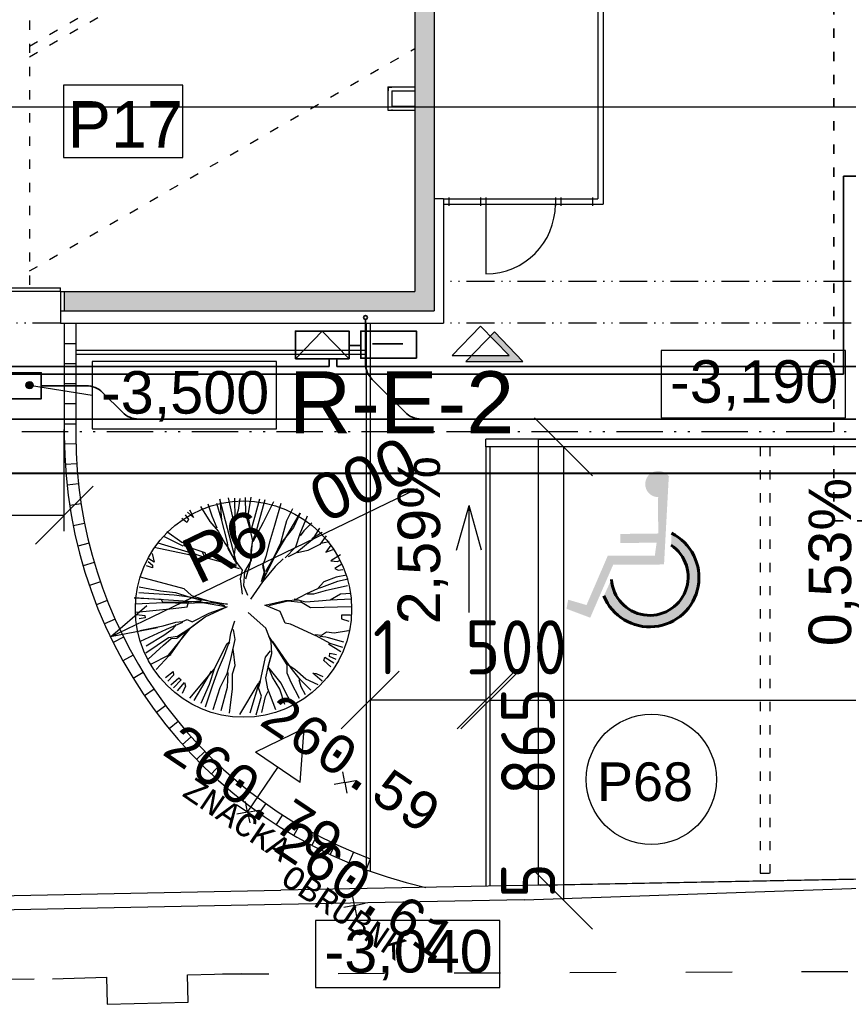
# Model space of a CAD drawing. Extents: x 4743276 to 9726129, y -4307434 to -1665362.
# Tile 65 of 121: x 4829956 to 4840687, y -1842904 to -1830162. Entities that reach past the tile are written whole.
import ezdxf
from ezdxf.enums import TextEntityAlignment as Align

# ---------------------------------------------------------------- set-up
doc = ezdxf.new("R2010")
doc.units = 0
doc.header["$MEASUREMENT"] = 0
doc.linetypes.add('ACAD_ISO03W100', pattern=[30, 12, -18])
doc.linetypes.add('ACAD_ISO12W100', pattern=[22, 12, -3, 0.5, -3, 0.5, -3])
doc.layers.get('0').update_dxf_attribs({"linetype": 'CONTINUOUS'})
doc.layers.get('Defpoints').update_dxf_attribs({"color": 61, "linetype": 'CONTINUOUS'})
for name, color, linetype in [('-_48_-', 76, 'CONTINUOUS'), ('body', 7, 'CONTINUOUS'), ('DVERE', 47, 'CONTINUOUS'), ('HATCH', 7, 'CONTINUOUS'), ('KÓTY', 4, 'CONTINUOUS'), ('MÚRY', 1, 'CONTINUOUS'), ('OKNÁ', 146, 'CONTINUOUS'), ('POZEMOK', 8, 'CONTINUOUS'), ('siete', 6, 'CONTINUOUS'), ('TENKÁ', 7, 'CONTINUOUS'), ('Výšky', 64, 'CONTINUOUS'), ('ZARIADENIE1', 145, 'CONTINUOUS'), ('ZARIADOVACIE', 144, 'CONTINUOUS'), ('ŠRAFY', 82, 'CONTINUOUS'), ('šrafy-múry', 8, 'CONTINUOUS')]:
    doc.layers.add(name, color=color, linetype=linetype)
doc.layers.get('ŠRAFY').off()
doc.styles.add('ARIAL', font='arial.ttf')
doc.styles.add('MONOTXT', font='MONOTXT', dxfattribs={"height": 0.2})
doc.styles.add('styl1', font='arial.ttf')
doc.styles.add('Style-Arial', font='arial.ttf')
doc.styles.add('STYLE1', font='isocp.shx')
doc.dimstyles.new('STANDARD 200', dxfattribs={"dimtxt": 600, "dimasz": 700, "dimexe": 10, "dimexo": 200, "dimgap": 100, "dimtad": 1, "dimdsep": 46, "dimlunit": 6, "dimtxsty": 'Style-Arial', "dimblk": 'ARCHTICK', "dimblk1": 'OBLIQUE', "dimblk2": 'ARCHTICK', "dimcen": 2.5, "dimse1": 1, "dimse2": 1, "dimadec": 0, "dimazin": 0, "dimtfac": 1, "dimtmove": 1, "dimatfit": 3, "dimldrblk": 'OBLIQUE', "dimfxl": 1, "dimtolj": 1, "dimtzin": 0, "dimarcsym": 0})
doc.dimstyles.new('STANDARD 250', dxfattribs={"dimtxt": 700, "dimasz": 750, "dimexe": 10, "dimexo": 200, "dimgap": 100, "dimtad": 1, "dimdsep": 46, "dimlunit": 6, "dimtxsty": 'STYLE1', "dimblk1": 'OBLIQUE', "dimblk2": 'OBLIQUE', "dimsah": 1, "dimcen": 2.5, "dimse1": 1, "dimse2": 1, "dimadec": 0, "dimazin": 0, "dimtfac": 1, "dimtmove": 1, "dimatfit": 3, "dimldrblk": 'OBLIQUE', "dimfxl": 1, "dimtolj": 1, "dimtzin": 0, "dimarcsym": 0})
doc.dimstyles.new('STANDARD s200', dxfattribs={"dimtxt": 600, "dimasz": 600, "dimexe": 10, "dimexo": 200, "dimgap": 100, "dimtad": 1, "dimdsep": 46, "dimlunit": 6, "dimtxsty": 'Style-Arial', "dimblk": 'OPEN30', "dimcen": 2.5, "dimse1": 1, "dimse2": 1, "dimadec": 0, "dimazin": 0, "dimtfac": 1, "dimtmove": 1, "dimatfit": 3, "dimldrblk": 'OBLIQUE', "dimfxl": 1, "dimtolj": 1, "dimtzin": 0, "dimarcsym": 0})

# ---------------------------------------------------------------- blocks, each defined once
blk = doc.blocks.new('St6d')
at = {"linetype": 'Continuous'}
for p, q in [((-131, 1275), (-123, 1149)), ((-65, 1277), (-55, 1029)), ((24, 1273), (35, 803)), ((120, 1266), (118, 1161)), ((-580, 1150), (-510, 1038)), ((-501, 1117), (-516, 1146)), ((-469, 1164), (-422, 1083)), ((-400, 1125), (-408, 1176)), ((-345, 1221), (-319, 1099)), ((-298, 1239), (-272, 1116)), ((-219, 1230), (-163, 974)), ((-123, 1149), (-55, 1029)), ((118, 1161), (160, 1163)), ((160, 1163), (187, 1245)), ((290, 1236), (300, 1241)), ((300, 1241), (328, 1076)), ((431, 1190), (380, 1010)), ((492, 1178), (444, 1030)), ((542, 1154), (454, 1011)), ((-690, 1039), (-611, 981)), ((-611, 981), (-641, 1064)), ((-510, 1038), (-501, 1117)), ((-422, 1083), (-400, 1125)), ((-319, 1099), (-266, 959)), ((-272, 1116), (-202, 929)), ((-55, 1029), (-42, 894)), ((328, 1076), (316, 990)), ((444, 1030), (359, 870)), ((557, 1026), (574, 1103)), ((597, 1022), (557, 1026)), ((631, 1101), (597, 1022)), ((605, 970), (670, 1072)), ((717, 1040), (641, 958)), ((-837, 940), (-762, 817)), ((-798, 984), (-699, 911)), ((-729, 1019), (-711, 923)), ((-699, 911), (-629, 774)), ((-266, 959), (-184, 883)), ((-202, 929), (-190, 893)), ((-163, 974), (-125, 839)), ((316, 990), (354, 929)), ((354, 929), (347, 858)), ((371, 981), (364, 910)), ((380, 1010), (371, 981)), ((641, 958), (605, 970)), ((880, 938), (788, 829)), ((792, 868), (826, 947)), ((-949, 820), (-857, 725)), ((-888, 907), (-752, 822)), ((-752, 822), (-606, 644)), ((-184, 883), (-127, 758)), ((-125, 839), (-125, 790)), ((-42, 894), (-31, 751)), ((35, 803), (-35, 687)), ((357, 863), (221, 571)), ((788, 829), (792, 868)), ((922, 891), (859, 748)), ((985, 806), (865, 689)), ((-387, 286), (-1059, 684)), ((-1059, 684), (-896, 607)), ((-1025, 763), (-823, 681)), ((-857, 725), (-798, 682)), ((-629, 774), (-603, 651)), ((-127, 758), (-52, 611)), ((-125, 790), (-125, 766)), ((-31, 751), (-67, 616)), ((-26, 692), (-42, 542)), ((859, 748), (745, 622)), ((865, 689), (752, 595)), ((948, 695), (867, 672)), ((1039, 747), (948, 695)), ((-1112, 595), (-971, 525)), ((-896, 607), (-700, 454)), ((-823, 681), (-667, 631)), ((-667, 631), (-543, 509)), ((-606, 644), (-556, 546)), ((-51, 513), (-60, 663)), ((221, 571), (210, 510)), ((752, 595), (657, 528)), ((745, 622), (694, 540)), ((895, 581), (790, 534)), ((1081, 676), (895, 581)), ((1131, 578), (994, 508)), ((-1173, 460), (-919, 386)), ((-971, 525), (-843, 492)), ((-843, 492), (-715, 458)), ((-715, 458), (-567, 386)), ((-533, 489), (-442, 394)), ((2, 274), (-51, 513)), ((-42, 542), (9, 321)), ((210, 510), (77, 454)), ((657, 528), (424, 366)), ((691, 533), (496, 409)), ((790, 534), (691, 533)), ((906, 463), (730, 324)), ((994, 508), (906, 463)), ((1149, 507), (975, 449)), ((-1192, 376), (-952, 257)), ((-919, 386), (-724, 331)), ((-567, 386), (-387, 286)), ((-550, 388), (-283, 252)), ((-442, 394), (-268, 248)), ((77, 454), (2, 274)), ((427, 349), (268, 286)), ((496, 409), (361, 321)), ((560, 355), (427, 349)), ((710, 314), (560, 355)), ((718, 312), (560, 355)), ((833, 364), (710, 314)), ((975, 449), (833, 364)), ((1214, 404), (971, 311)), ((-1216, 277), (-826, 167)), ((-952, 257), (-772, 158)), ((-724, 331), (-559, 285)), ((-559, 285), (-448, 249)), ((-364, 279), (-460, 261)), ((-448, 249), (-377, 266)), ((-377, 266), (-266, 231)), ((-283, 252), (-364, 279)), ((-268, 248), (-68, 109)), ((268, 286), (87, 83)), ((602, 284), (531, 340)), ((893, 222), (602, 284)), ((841, 288), (718, 312)), ((971, 311), (841, 288)), ((1053, 236), (960, 201)), ((1060, 283), (996, 312)), ((1270, 174), (1053, 236)), ((1242, 239), (1060, 283)), ((-1244, 115), (-1034, 80)), ((-1220, 213), (-1010, 154)), ((-1010, 154), (-860, 113)), ((-889, 98), (-740, 131)), ((-826, 167), (-732, 129)), ((-772, 158), (-730, 136)), ((-740, 131), (-631, 112)), ((-732, 129), (-597, 117)), ((-631, 112), (-516, 116)), ((-597, 117), (-486, 106)), ((-516, 116), (-385, 40)), ((1248, 107), (876, 219)), ((960, 201), (886, 224)), ((910, 200), (893, 222)), ((1266, -14), (910, 200)), ((-1241, 48), (-1052, 53)), ((-1052, 53), (-889, 98)), ((-1034, 80), (-887, 105)), ((-531, -84), (-402, 13)), ((-486, 106), (-299, 53)), ((-402, 13), (-303, -11)), ((-385, 40), (-225, 29)), ((-303, -11), (-124, 13)), ((-225, 29), (-112, 74)), ((-1239, -148), (-1028, -102)), ((-1232, -77), (-994, -73)), ((-1228, -13), (-1095, -32)), ((-470, -47), (-1221, -244)), ((-1095, -32), (-955, -78)), ((-1028, -102), (-937, -75)), ((-937, -75), (-728, -61)), ((-728, -61), (-524, -87)), ((-659, -149), (-531, -84)), ((-651, -151), (-470, -47)), ((-551, -421), (-467, -113)), ((-467, -113), (-473, -54)), ((-457, -133), (-421, -21)), ((325, -117), (184, -71)), ((398, -67), (285, -87)), ((642, -122), (398, -67)), ((539, -88), (512, -96)), ((701, -67), (539, -88)), ((797, -98), (701, -67)), ((969, -97), (797, -98)), ((1252, -132), (969, -97)), ((-1221, -244), (-978, -225)), ((-1005, -233), (-720, -162)), ((-852, -266), (-713, -188)), ((-720, -162), (-651, -151)), ((-713, -188), (-659, -149)), ((-7, -156), (-80, -1237)), ((-71, -454), (6, -193)), ((-59, -442), (-7, -156)), ((-27, -444), (18, -181)), ((138, -416), (18, -156)), ((96, -369), (23, -166)), ((426, -133), (325, -117)), ((448, -165), (426, -133)), ((455, -143), (436, -128)), ((737, -308), (448, -165)), ((579, -191), (455, -143)), ((744, -261), (579, -191)), ((793, -162), (642, -122)), ((950, -156), (780, -150)), ((956, -240), (793, -162)), ((1221, -228), (950, -156)), ((-1177, -283), (-1005, -233)), ((-1169, -384), (-1031, -339)), ((-1031, -339), (-889, -278)), ((-965, -360), (-852, -266)), ((866, -415), (737, -308)), ((915, -366), (737, -308)), ((934, -331), (744, -261)), ((1178, -410), (934, -331)), ((1207, -322), (956, -240)), ((-1138, -467), (-965, -360)), ((-687, -663), (-607, -419)), ((-607, -419), (-554, -404)), ((-539, -409), (-607, -444)), ((-589, -539), (-551, -421)), ((-110, -573), (-71, -454)), ((-92, -595), (-59, -442)), ((-21, -626), (-27, -444)), ((196, -566), (96, -369)), ((384, -741), (138, -416)), ((890, -415), (767, -342)), ((1079, -591), (866, -415)), ((1103, -541), (890, -415)), ((1137, -462), (915, -366)), ((-1098, -595), (-1010, -550)), ((-1010, -550), (-1073, -619)), ((-719, -963), (-589, -539)), ((-579, -584), (-582, -517)), ((-582, -517), (-582, -542)), ((-95, -602), (-56, -459)), ((-35, -621), (-49, -462)), ((169, -622), (196, -566)), ((257, -577), (177, -470)), ((-1041, -646), (-987, -606)), ((-953, -626), (-997, -685)), ((-987, -606), (-953, -626)), ((-796, -898), (-682, -673)), ((-726, -683), (-719, -661)), ((-719, -661), (-687, -663)), ((-667, -1005), (-579, -584)), ((-326, -1165), (-188, -662)), ((-188, -662), (-110, -573)), ((-145, -757), (-95, -602)), ((-118, -774), (-92, -595)), ((-31, -909), (-35, -621)), ((21, -624), (-31, -606)), ((-26, -894), (-21, -626)), ((42, -786), (21, -624)), ((192, -678), (169, -622)), ((199, -755), (192, -678)), ((279, -862), (201, -674)), ((317, -670), (257, -577)), ((581, -838), (277, -592)), ((579, -821), (299, -624)), ((362, -734), (317, -670)), ((895, -654), (939, -643)), ((991, -734), (895, -654)), ((939, -643), (1025, -680)), ((-848, -856), (-726, -683)), ((-161, -932), (-145, -757)), ((-144, -1183), (-118, -774)), ((82, -1216), (42, -786)), ((242, -900), (199, -755)), ((271, -786), (226, -747)), ((351, -894), (271, -786)), ((377, -837), (362, -734)), ((387, -808), (384, -741)), ((770, -785), (812, -782)), ((840, -873), (770, -785)), ((812, -782), (881, -846)), ((841, -718), (866, -693)), ((925, -811), (841, -718)), ((866, -693), (960, -781)), ((-68, -922), (-31, -909)), ((-11, -1226), (-26, -894)), ((294, -1170), (242, -900)), ((419, -1161), (279, -862)), ((473, -1097), (351, -894)), ((554, -1099), (377, -837)), ((464, -898), (387, -808)), ((627, -1074), (464, -898)), ((584, -831), (574, -811)), ((681, -1034), (581, -838)), ((747, -982), (584, -831)), ((-593, -1029), (-495, -1004)), ((-495, -1004), (-531, -1065)), ((-502, -1075), (-460, -1023)), ((-460, -1023), (-428, -1025)), ((-208, -1179), (-161, -932)), ((-80, -1237), (-68, -922)), ((-428, -1025), (-450, -1092)), ((109, -1208), (123, -1114)), ((123, -1114), (150, -1107)), ((150, -1107), (161, -1176))]:
    blk.add_line(p, q, dxfattribs=at)
blk = doc.blocks.new('_ArchTick')
at = {"color": 0, "linetype": 'ByBlock', "const_width": 0.15}
blk.add_lwpolyline([(-0.5, -0.5), (0.5, 0.5)], dxfattribs=at)
blk = doc.blocks.new('*D41310')
at = {"layer": 'Defpoints', "color": 0}
for p in [(4821644, -1831294), (4821644, -1833931), (4881994, -1833931)]:
    blk.add_point(p, dxfattribs=at)
at = {"layer": 'ZARIADOVACIE', "color": 0, "lineweight": -2}
blk.add_line((4881994, -1831294), (4821644, -1831294), dxfattribs=at)
at = {"layer": 'ZARIADOVACIE', "color": 0, "linetype": 'ByBlock', "lineweight": -2, "xscale": 700, "yscale": 700, "zscale": 700, "rotation": 180}
blk.add_blockref('_ArchTick', (4821644, -1831294), dxfattribs=at)
at = {"layer": 'ZARIADOVACIE', "color": 0, "linetype": 'ByBlock', "lineweight": -2, "xscale": 700, "yscale": 700, "zscale": 700}
blk.add_blockref('_ArchTick', (4881994, -1831294), dxfattribs=at)
at = {"layer": 'ZARIADOVACIE', "color": 0, "insert": (4845998, -1830787), "char_height": 600, "attachment_point": 5, "style": 'Style-Arial'}
blk.add_mtext('\\A1;60ﾠ350', dxfattribs=at)
blk = doc.blocks.new('_OBLIQUE')
at = {"color": 0, "linetype": 'ByBlock'}
blk.add_line((-0.5, -0.5), (0.5, 0.5), dxfattribs=at)
blk = doc.blocks.new('inv')
at = {"layer": 'TENKÁ', "linetype": 'Continuous', "lineweight": 60, "ltscale": 10}
for points in [[(-264025, -1186599), (-264022, -1187066), (-264513, -1187072), (-264512, -1187189), (-264043, -1187185), (-264066, -1187352), (-264676, -1187355), (-264951, -1187992), (-265188, -1187923), (-265210, -1188041), (-264903, -1188156), (-264606, -1187471), (-263947, -1187467), (-263886, -1186340), (-263878, -1186335, 1.715537), (-264016, -1186596)], [(-263850, -1187064), (-263856, -1187216, -1.608628), (-264628, -1187661), (-264727, -1187874, 1.453079)]]:
    blk.add_hatch(color=8, dxfattribs=at).paths.add_polyline_path(points)
at = {"layer": 'TENKÁ', "color": 8, "linetype": 'Continuous', "lineweight": 60, "ltscale": 10}
for centre, radius, start, end in [((-264134, -1187636), 639, 201.8128, 63.6707), ((-264132, -1187629), 497, 183.6812, 56.213)]:
    blk.add_arc(centre, radius, start, end, dxfattribs=at)
blk = doc.blocks.new('*D41333')
at = {"layer": 'Defpoints', "color": 0}
for p in [(4826534, -1834091), (4830534, -1834091), (4830534, -1836572)]:
    blk.add_point(p, dxfattribs=at)
at = {"layer": 'KÓTY', "color": 0, "lineweight": -2}
blk.add_line((4826534, -1836572), (4830534, -1836572), dxfattribs=at)
at = {"layer": 'KÓTY', "color": 0, "linetype": 'ByBlock', "lineweight": -2, "xscale": 750, "yscale": 750, "zscale": 750, "rotation": 180}
blk.add_blockref('_OBLIQUE', (4826534, -1836572), dxfattribs=at)
at = {"layer": 'KÓTY', "color": 0, "linetype": 'ByBlock', "lineweight": -2, "xscale": 750, "yscale": 750, "zscale": 750}
blk.add_blockref('_OBLIQUE', (4830534, -1836572), dxfattribs=at)
at = {"layer": 'KÓTY', "color": 0, "insert": (4828534, -1836122), "char_height": 700, "attachment_point": 5, "style": 'STYLE1'}
blk.add_mtext('\\A1;4ﾠ000', dxfattribs=at)
blk = doc.blocks.new('po')
at = {"layer": 'HATCH'}
h = blk.add_hatch(color=256, dxfattribs=at)
h.dxf.hatch_style = 1
h.paths.add_polyline_path([(4832510, -1565216), (4832510, -1565266), (4832515, -1565266), (4832515, -1565221), (4832560, -1565221), (4832560, -1565216)])
h = blk.add_hatch(color=256, dxfattribs=at)
h.dxf.hatch_style = 1
h.paths.add_polyline_path([(4832510, -1565466), (4832515, -1565466), (4832515, -1565511), (4832560, -1565511), (4832560, -1565516), (4832510, -1565516)])
at = {"layer": 'šrafy-múry'}
h = blk.add_hatch(color=256, dxfattribs=at)
h.dxf.hatch_style = 1
h.paths.add_polyline_path([(4832860, -1565216), (4832860, -1565266), (4832860, -1565466), (4832860, -1565516), (4832860, -1567866), (4828320, -1567866), (4828320, -1568116), (4833110, -1568116), (4833110, -1566666), (4833110, -1559966), (4833110, -1559896), (4833110, -1558966), (4832910, -1558966), (4832510, -1558966), (4832510, -1558836), (4832311, -1558836), (4832311, -1558936), (4832311, -1558966), (4832131, -1558966), (4831151, -1558966), (4830381, -1558966), (4830381, -1557366), (4831151, -1557366), (4832131, -1557366), (4832311, -1557366), (4832311, -1557386), (4832311, -1557836), (4832510, -1557836), (4832510, -1557166), (4830021, -1557166), (4830021, -1557266), (4830021, -1557336), (4830021, -1557466), (4830181, -1557466), (4830181, -1558266), (4830181, -1558616), (4830181, -1559166), (4830261, -1559166), (4831101, -1559166), (4831181, -1559166), (4832460, -1559166), (4832540, -1559166), (4832860, -1559166), (4832860, -1559386), (4832860, -1559466), (4832860, -1561051), (4832860, -1561501), (4832860, -1561808), (4832860, -1561946), (4832860, -1564718)])
at = {"layer": 'DVERE'}
for p, q in [((4824370, -1567816), (4828270, -1567816)), ((4828270, -1567866), (4824370, -1567866)), ((4828270, -1567866), (4828270, -1567816))]:
    blk.add_line(p, q, dxfattribs=at)
at = {"layer": 'MÚRY', "color": 7}
for p, q in [((4833110, -1558966), (4833110, -1566666)), ((4832860, -1559466), (4832860, -1567866)), ((4833230, -1566666), (4833110, -1566666)), ((4833230, -1566666), (4833230, -1568276)), ((4828270, -1567866), (4832860, -1567866)), ((4828270, -1567866), (4828270, -1568276)), ((4828270, -1568276), (4833230, -1568276))]:
    blk.add_line(p, q, dxfattribs=at)
at = {"layer": 'OKNÁ', "ltscale": 0.25}
for p, q in [((4835230, -1554816), (4835230, -1566666)), ((4835300, -1554816), (4835300, -1566736)), ((4833230, -1566666), (4835230, -1566666)), ((4833230, -1566736), (4835300, -1566736)), ((4833300, -1566646), (4833300, -1566756)), ((4833710, -1566646), (4833710, -1566756)), ((4833780, -1566646), (4833780, -1566756)), ((4833780, -1566736), (4833780, -1567636)), ((4834680, -1566646), (4834680, -1566756)), ((4834750, -1566646), (4834750, -1566756)), ((4835160, -1566646), (4835160, -1566756))]:
    blk.add_line(p, q, dxfattribs=at)
blk.add_arc((4833780, -1566736), 900, 270, 0, dxfattribs=at)
at = {"layer": 'POZEMOK', "linetype": 'ACAD_ISO03W100', "ltscale": 10}
for p, q in [((4827870, -1533758), (4827870, -1567816)), ((4827870, -1564689), (4832860, -1561808)), ((4827870, -1564827), (4832860, -1561946)), ((4827870, -1567599), (4832860, -1564718))]:
    blk.add_line(p, q, dxfattribs=at)
at = {"layer": 'TENKÁ'}
for p, q in [((4832510, -1565216), (4832510, -1565516)), ((4832510, -1565216), (4832860, -1565216)), ((4832515, -1565266), (4832510, -1565266)), ((4832515, -1565221), (4832515, -1565266)), ((4832515, -1565221), (4832560, -1565221)), ((4832560, -1565221), (4832560, -1565216)), ((4832560, -1565266), (4832560, -1565466)), ((4832560, -1565266), (4832860, -1565266)), ((4832515, -1565466), (4832510, -1565466)), ((4832515, -1565511), (4832515, -1565466)), ((4832560, -1565466), (4832860, -1565466)), ((4832510, -1565516), (4832860, -1565516)), ((4832560, -1565511), (4832560, -1565516)), ((4833110, -1566666), (4833110, -1568116)), ((4828320, -1567866), (4828320, -1568116)), ((4828270, -1568116), (4833110, -1568116))]:
    blk.add_line(p, q, dxfattribs=at)
at = {"layer": 'TENKÁ', "linetype": 'ACAD_ISO12W100', "ltscale": 30}
for p, q in [((4839170, -1567736), (4833230, -1567736)), ((4828270, -1568276), (4824370, -1568276)), ((4839170, -1568276), (4833230, -1568276))]:
    blk.add_line(p, q, dxfattribs=at)
at = {"layer": 'TENKÁ', "linetype": 'ACAD_ISO12W100', "ltscale": 50}
blk.add_line((4817870, -1569676), (4866640, -1569676), dxfattribs=at)
at = {"layer": 'ZARIADOVACIE', "ltscale": 0.25}
blk.add_lwpolyline([(4829857, -1565195), (4828308, -1565195), (4828308, -1566131), (4829857, -1566131)], close=True, dxfattribs=at)
at = {"layer": 'ZARIADOVACIE', "ltscale": 0.25, "style": 'Style-Arial'}
blk.add_text('P17', height=600, dxfattribs=at).set_placement((4828365, -1566001))
blk = doc.blocks.new('_Open30')
at = {"color": 0, "linetype": 'ByBlock', "lineweight": -2, "transparency": 16777216}
for p, q in [((-1, 0.2679), (0, 0)), ((0, 0), (-1, -0.2679)), ((0, 0), (-1, 0))]:
    blk.add_line(p, q, dxfattribs=at)
blk = doc.blocks.new('*D41916')
at = {"layer": 'Defpoints', "color": 0}
for p in [(4836534, -1835538), (4831132, -1838150)]:
    blk.add_point(p, dxfattribs=at)
at = {"layer": 'KÓTY', "color": 0, "lineweight": -2}
blk.add_line((4831672, -1837889), (4835107, -1836228), dxfattribs=at)
at = {"layer": 'KÓTY', "color": 0, "linetype": 'ByBlock', "lineweight": -2, "xscale": 600, "yscale": 600, "zscale": 600, "rotation": 205.8069916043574}
blk.add_blockref('_Open30', (4831132, -1838150), dxfattribs=at)
at = {"layer": 'KÓTY', "color": 0, "insert": (4833587, -1836511), "char_height": 600, "attachment_point": 5, "rotation": 25.807, "style": 'Style-Arial'}
blk.add_mtext('\\A1;R6ﾠ000', dxfattribs=at)
blk = doc.blocks.new('*D42112')
at = {"layer": 'Defpoints', "color": 0}
for p in [(4834494, -1835591), (4835994, -1835591), (4834494, -1838966)]:
    blk.add_point(p, dxfattribs=at)
at = {"layer": 'KÓTY', "color": 0, "lineweight": -2}
blk.add_line((4835994, -1838966), (4834494, -1838966), dxfattribs=at)
at = {"layer": 'KÓTY', "color": 0, "linetype": 'ByBlock', "lineweight": -2, "xscale": 750, "yscale": 750, "zscale": 750, "rotation": 180}
blk.add_blockref('_OBLIQUE', (4834494, -1838966), dxfattribs=at)
at = {"layer": 'KÓTY', "color": 0, "linetype": 'ByBlock', "lineweight": -2, "xscale": 750, "yscale": 750, "zscale": 750}
blk.add_blockref('_OBLIQUE', (4835994, -1838966), dxfattribs=at)
at = {"layer": 'KÓTY', "color": 0, "insert": (4835786, -1838284), "char_height": 700, "attachment_point": 5, "style": 'STYLE1'}
blk.add_mtext('\\A1;1ﾠ500', dxfattribs=at)
blk = doc.blocks.new('*D42113')
at = {"layer": 'Defpoints', "color": 0}
for p in [(4836044, -1835591), (4865894, -1835591), (4865894, -1838966)]:
    blk.add_point(p, dxfattribs=at)
at = {"layer": 'KÓTY', "color": 0, "lineweight": -2}
blk.add_line((4836044, -1838966), (4865894, -1838966), dxfattribs=at)
at = {"layer": 'KÓTY', "color": 0, "linetype": 'ByBlock', "lineweight": -2, "xscale": 750, "yscale": 750, "zscale": 750, "rotation": 180}
blk.add_blockref('_OBLIQUE', (4836044, -1838966), dxfattribs=at)
at = {"layer": 'KÓTY', "color": 0, "linetype": 'ByBlock', "lineweight": -2, "xscale": 750, "yscale": 750, "zscale": 750}
blk.add_blockref('_OBLIQUE', (4865894, -1838966), dxfattribs=at)
at = {"layer": 'KÓTY', "color": 0, "insert": (4854973, -1838531), "char_height": 700, "attachment_point": 5, "style": 'STYLE1'}
blk.add_mtext('\\A1;29ﾠ850', dxfattribs=at)
blk = doc.blocks.new('*D42115')
at = {"layer": 'Defpoints', "color": 0}
for p in [(4836044, -1835691), (4836044, -1841556), (4836998, -1841556)]:
    blk.add_point(p, dxfattribs=at)
at = {"layer": 'KÓTY', "color": 0, "lineweight": -2}
blk.add_line((4836998, -1835691), (4836998, -1841556), dxfattribs=at)
at = {"layer": 'KÓTY', "color": 0, "linetype": 'ByBlock', "lineweight": -2, "xscale": 750, "yscale": 750, "zscale": 750}
for p, rotation in [((4836998, -1835691), 90), ((4836998, -1841556), 270)]:
    blk.add_blockref('_OBLIQUE', p, dxfattribs=dict(at, rotation=rotation))
at = {"layer": 'KÓTY', "color": 0, "insert": (4836540, -1840170), "char_height": 700, "attachment_point": 5, "rotation": 90, "style": 'STYLE1'}
blk.add_mtext('\\A1;5ﾠ865', dxfattribs=at)

msp = doc.modelspace()

# ---------------------------------------------------------------- hatches: boundary and pattern name
at = {"layer": 'KÓTY'}
h = msp.add_hatch(color=256, dxfattribs=at)
h.dxf.hatch_style = 1
h.paths.add_polyline_path([(4830083.799, -1834937.808, 1), (4830083.799, -1834843.289, 1)])
at = {"layer": 'TENKÁ', "ltscale": 0.25}
msp.add_hatch(color=256, dxfattribs=at).paths.add_polyline_path([(4835808.033, -1834509.326), (4835734.734, -1834585.413), (4836473.552, -1834585.413), (4836104.143, -1834201.949), (4836051.337, -1834256.764), (4836294.642, -1834509.326)])

# ---------------------------------------------------------------- linework, layer by layer
at = {"layer": 'body', "color": 1, "linetype": 'Continuous'}
for p, q in [((4834165.448, -1840032.613), (4834138.464, -1839893.79)), ((4834165.448, -1840032.613), (4834026.625, -1840059.598)), ((4834165.448, -1840032.613), (4834304.271, -1840005.629)), ((4834165.448, -1840032.613), (4834192.432, -1840171.436)), ((4832907.78, -1840418.266), (4832880.795, -1840279.443)), ((4832907.78, -1840418.266), (4832768.957, -1840445.25)), ((4832907.78, -1840418.266), (4833046.603, -1840391.282)), ((4832907.78, -1840418.266), (4832934.764, -1840557.089)), ((4834291.079, -1841623.919), (4834264.095, -1841485.096)), ((4834291.079, -1841623.919), (4834152.256, -1841650.903)), ((4834291.079, -1841623.919), (4834429.902, -1841596.934)), ((4834291.079, -1841623.919), (4834318.064, -1841762.742))]:
    msp.add_line(p, q, dxfattribs=at)
at = {"layer": 'Defpoints', "color": 72}
msp.add_circle((4832853.428, -1837789.949), 1400, dxfattribs=at)
at = {"layer": 'KÓTY'}
for p, q in [((4830083.799, -1834890.548), (4830893.673, -1835020.25)), ((4830533.799, -1836783), (4830533.799, -1835464)), ((4835614, -1837025), (4835774.5, -1836448.5)), ((4835774.5, -1837835.5), (4835774.5, -1836448.5)), ((4835935, -1837025), (4835774.5, -1836448.5))]:
    msp.add_line(p, q, dxfattribs=at)
for points in [[(4840649.5, -1834445), (4838262.974, -1834445), (4838262.974, -1835313.5), (4840649.5, -1835313.5)], [(4833280.2, -1834586), (4830893.673, -1834586), (4830893.673, -1835454.5), (4833280.2, -1835454.5)], [(4836175, -1841818.5), (4833788.474, -1841818.5), (4833788.474, -1842687), (4836175, -1842687)]]:
    msp.add_lwpolyline(points, close=True, dxfattribs=at)
msp.add_circle((4830083.799, -1834890.548), 47.26, dxfattribs=at)
at = {"layer": 'MÚRY', "color": 0, "ltscale": 0.25}
msp.add_circle((4838135.759, -1839992.794), 842.959, dxfattribs=at)
msp.add_circle((4838135.759, -1839992.794), 842.959, dxfattribs=at)
at = {"layer": 'POZEMOK'}
msp.add_line((4836693.799, -1841362.523), (4849333.799, -1841122.468), dxfattribs=at)
at = {"layer": 'POZEMOK', "linetype": 'Continuous'}
for p in [(4820500.429, -1841683.455), (4836693.799, -1841362.523)]:
    msp.add_line(p, (4833338.646, -1841427.862), dxfattribs=at)
at = {"layer": 'siete', "linetype": 'ACAD_ISO03W100', "lineweight": 35, "ltscale": 10}
for p, q in [((4840499.38, -1818576.638), (4840499.38, -1836648.273)), ((4840499.38, -1836648.273), (4882741.028, -1836648.273))]:
    msp.add_line(p, q, dxfattribs=at)
at = {"layer": 'siete', "lineweight": 35}
for p, q in [((4840623.588, -1834750.759), (4840623.588, -1832186.348)), ((4840923.588, -1832186.348), (4840623.588, -1832186.348)), ((4833873.439, -1834190.917), (4833526.085, -1834551.128)), ((4834221.557, -1834550.39), (4833873.439, -1834190.917)), ((4834221.375, -1834378.76), (4834372.385, -1834378.76)), ((4834524.152, -1834355.35), (4834918.477, -1834355.35)), ((4833962.821, -1834550.812), (4833962.821, -1834650.759)), ((4834062.821, -1834550.706), (4834062.821, -1834650.759)), ((4833962.821, -1834650.759), (4821233.799, -1834650.759)), ((4862500.921, -1834650.759), (4834062.821, -1834650.759)), ((4840623.588, -1834750.759), (4821083.799, -1834750.759))]:
    msp.add_line(p, q, dxfattribs=at)
at = {"layer": 'siete', "color": 55, "lineweight": 35, "ltscale": 0.8}
for p, q in [((4834433.799, -1834040.548), (4834433.799, -1834606.284)), ((4834945.931, -1835242.68), (4834521.667, -1834818.416)), ((4830233.799, -1834898.548), (4830816.641, -1834898.548)), ((4831285.038, -1835242.68), (4831028.773, -1834986.416)), ((4821568.063, -1835330.548), (4881646.37, -1835330.548))]:
    msp.add_line(p, q, dxfattribs=at)
at = {"layer": 'siete', "color": 5, "lineweight": 40, "ltscale": 50}
msp.add_line((4821943.799, -1836030.548), (4886791.965, -1836030.548), dxfattribs=at)
at = {"layer": 'siete', "color": 52, "linetype": 'ACAD_ISO03W100', "lineweight": 25, "ltscale": 50}
for p, q in [((4843680.702, -1842469.683), (4832478.672, -1842515.017)), ((4813045.212, -1842673.48), (4830379.708, -1842573.592))]:
    msp.add_line(p, q, dxfattribs=at)
at = {"layer": 'siete', "lineweight": 35}
for points in [[(4833526.085, -1834551.128), (4833525.703, -1834191.286), (4834221.176, -1834190.548), (4834221.557, -1834550.39)], [(4835093.568, -1834542.975), (4834372.378, -1834542.975), (4834372.378, -1834190.548), (4835093.568, -1834190.548)]]:
    msp.add_lwpolyline(points, close=True, dxfattribs=at)
at = {"layer": 'siete', "color": 55, "lineweight": 35, "ltscale": 0.8}
msp.add_lwpolyline([(4826733.799, -1834730.548), (4830233.799, -1834730.548), (4830233.799, -1835066.548), (4826733.799, -1835066.548)], close=True, dxfattribs=at)
at = {"layer": 'siete', "color": 52, "lineweight": 25, "ltscale": 50, "flags": 128}
msp.add_lwpolyline([(4830379.708, -1842573.592), (4831079.826, -1842553.977), (4831089.219, -1842903.756), (4832139.116, -1842874.747), (4832128.893, -1842524.41), (4832828.452, -1842505.624)], dxfattribs=at)
at = {"layer": 'siete', "color": 55, "lineweight": 35, "ltscale": 0.8}
msp.add_circle((4834433.799, -1834015.548), 25, dxfattribs=at)
for centre, start, end in [((4834733.799, -1834606.284), 180, 225), ((4830816.641, -1835198.548), 45, 90), ((4831497.17, -1835030.548), 225, 270), ((4835158.063, -1835030.548), 225, 270)]:
    msp.add_arc(centre, 300, start, end, dxfattribs=at)
at = {"layer": 'TENKÁ'}
for p, q in [((4830533.799, -1834090.548), (4830533.799, -1835537.741)), ((4830533.799, -1834090.548), (4830533.799, -1835537.741)), ((4830683.799, -1834090.548), (4830683.799, -1835537.741)), ((4834443.799, -1834090.548), (4834443.799, -1841161.965)), ((4834493.799, -1834090.548), (4834493.799, -1841180.293)), ((4830533.799, -1834350.548), (4830683.799, -1834350.548)), ((4830683.799, -1834440.548), (4834443.799, -1834440.548)), ((4830683.799, -1834490.548), (4834443.799, -1834490.548)), ((4830533.799, -1834610.548), (4830683.799, -1834610.548)), ((4830533.799, -1834870.548), (4830683.799, -1834870.548)), ((4830533.799, -1835130.548), (4830683.799, -1835130.548)), ((4830533.799, -1835390.548), (4830683.799, -1835390.548)), ((4836043.799, -1835590.548), (4835993.799, -1835590.548)), ((4841383.799, -1835590.548), (4835993.799, -1835590.548)), ((4835993.799, -1835690.548), (4835993.799, -1835590.548)), ((4830684.886, -1835650.546), (4830534.914, -1835653.438)), ((4841383.799, -1835690.548), (4835993.799, -1835690.548)), ((4835993.799, -1835690.548), (4835993.799, -1841376.155)), ((4836043.799, -1835690.548), (4836043.799, -1841375.181)), ((4830695.675, -1835910.322), (4830545.98, -1835919.875)), ((4830717.997, -1836169.362), (4830568.873, -1836185.558)), ((4830751.806, -1836427.155), (4830603.549, -1836449.96)), ((4830797.036, -1836683.19), (4830649.94, -1836712.561)), ((4830853.598, -1836936.963), (4830707.952, -1836972.841)), ((4830921.381, -1837187.972), (4830777.473, -1837230.286)), ((4831000.249, -1837435.721), (4830858.363, -1837484.388)), ((4831090.048, -1837679.722), (4830950.465, -1837734.644)), ((4831190.601, -1837919.491), (4831053.596, -1837980.561)), ((4831301.707, -1838154.555), (4831167.551, -1838221.653)), ((4831423.149, -1838384.451), (4831292.107, -1838457.443)), ((4831554.686, -1838608.723), (4831427.016, -1838687.466)), ((4831696.058, -1838826.929), (4831572.013, -1838911.268)), ((4831846.986, -1839038.638), (4831726.811, -1839128.405)), ((4832007.172, -1839243.432), (4831891.105, -1839338.45)), ((4832176.299, -1839440.906), (4832064.569, -1839540.987)), ((4832354.034, -1839630.67), (4832246.861, -1839735.617)), ((4832547.914, -1839803.905), (4832437.621, -1839921.954)), ((4832733.906, -1839985.584), (4832636.472, -1840099.631)), ((4832935.292, -1840150.034), (4832843.022, -1840268.297)), ((4833143.786, -1840305.372), (4833056.863, -1840427.619)), ((4833358.977, -1840451.294), (4833277.571, -1840577.282)), ((4833580.438, -1840587.509), (4833504.711, -1840716.99)), ((4833807.734, -1840713.75), (4833737.835, -1840846.468)), ((4834040.414, -1840829.766), (4833976.482, -1840965.459)), ((4834278.02, -1840935.329), (4834220.18, -1841073.729)), ((4834493.799, -1841020.523), (4834441.491, -1841161.107)), ((4836486.601, -1841549.667), (4833342.211, -1841610.902)), ((4833342.211, -1841610.902), (4823593.891, -1841806.209))]:
    msp.add_line(p, q, dxfattribs=at)
at = {"layer": 'TENKÁ', "ltscale": 0.25}
for p, q in [((4835925.233, -1834125.862), (4835555.824, -1834509.326)), ((4835925.233, -1834125.862), (4836294.642, -1834509.326)), ((4836104.143, -1834201.949), (4835734.734, -1834585.413)), ((4836104.143, -1834201.949), (4836473.552, -1834585.413)), ((4835555.824, -1834509.326), (4836294.642, -1834509.326)), ((4835734.734, -1834585.413), (4836473.552, -1834585.413))]:
    msp.add_line(p, q, dxfattribs=at)
at = {"layer": 'TENKÁ', "linetype": 'ACAD_ISO03W100', "ltscale": 10}
for p, q in [((4839543.799, -1835690.548), (4839543.799, -1841208.378)), ((4839668.799, -1835690.548), (4839668.799, -1841206.005)), ((4839543.799, -1841208.378), (4839668.799, -1841206.005))]:
    msp.add_line(p, q, dxfattribs=at)
at = {"layer": 'TENKÁ', "color": 7, "linetype": 'Continuous'}
for p, q in [((4833641.202, -1839336.555), (4833009.052, -1839642.22)), ((4833589.38, -1840033.656), (4833641.202, -1839336.555)), ((4833589.38, -1840033.656), (4833009.052, -1839642.22)), ((4832907.78, -1840418.266), (4833299.216, -1839837.938)), ((4833052.862, -1840516.125), (4832762.698, -1840320.407)), ((4836486.601, -1841549.667), (4841976.305, -1841364.007))]:
    msp.add_line(p, q, dxfattribs=at)
at = {"layer": 'TENKÁ'}
for radius, end in [(6000, 257.3151614), (5850, 249.5910808)]:
    msp.add_arc((4836533.799, -1835537.741), radius, 180, end, dxfattribs=at)
at = {"layer": 'ZARIADENIE1'}
msp.add_lwpolyline([(4836673.799, -1841362.912), (4836673.799, -1835590.548), (4849073.799, -1835590.548), (4864493.799, -1835590.548), (4864493.799, -1840834.554), (4852393.799, -1841064.353), (4842793.799, -1841246.674), (4836773.799, -1841361.003)], close=True, dxfattribs=at)

# ---------------------------------------------------------------- block references
at = {"layer": '-_48_-', "color": 72, "xscale": 1.12, "yscale": 1.12, "zscale": 1.12, "rotation": 270}
msp.add_blockref('St6d', (4832822.067, -1837735.222), dxfattribs=at)
at = {"layer": 'TENKÁ'}
msp.add_blockref('po', (2213.299, -265814.857), dxfattribs=at)
at = {"layer": 'ŠRAFY'}
msp.add_blockref('inv', (5102246.998, -649744.889), dxfattribs=at)

# ---------------------------------------------------------------- texts
at = {"color": 2, "linetype": 'Continuous', "style": 'MONOTXT'}
for s, p in [('ZNACKA', (4832859.695, -1840385.833)), ('OBRUBNK', (4834236.363, -1841587.012))]:
    msp.add_text(s, height=300, rotation=326, dxfattribs=at).set_placement(p, align=Align.TOP_CENTER)
at = {"layer": 'KÓTY', "style": 'ARIAL'}
for s, p in [('-3,190', (4838377.683, -1835118.916)), ('-3,500', (4831008.382, -1835259.916)), ('-3,040', (4833903.183, -1842492.416))]:
    msp.add_text(s, height=550, dxfattribs=at).set_placement(p)
at = {"layer": 'KÓTY', "style": 'Style-Arial'}
for s, p in [('2,59%', (4834850.304, -1836896.91)), ('0,53%', (4840172.804, -1837180.91))]:
    msp.add_text(s, height=550, rotation=90, dxfattribs=at).set_placement(p, align=Align.TOP_CENTER)
at = {"layer": 'MÚRY', "color": 0, "ltscale": 0.25, "style": 'Style-Arial'}
msp.add_text('P68', height=500, dxfattribs=at).set_placement((4837432.736, -1840273.154))
at = {"layer": 'siete', "lineweight": 35, "ltscale": 0.25, "style": 'styl1'}
msp.add_text('R-E-2', height=800, dxfattribs=at).set_placement((4833441.401, -1835512.656))
at = {"layer": 'Výšky', "linetype": 'Continuous', "style": 'MONOTXT'}
for s, p in [('260.59', (4834107.415, -1839993.47)), ('260.79', (4832848.089, -1840378.004)), ('260.61', (4834285.276, -1841620.004))]:
    msp.add_text(s, height=500, rotation=326, dxfattribs=at).set_placement(p, align=Align.CENTER)

# ---------------------------------------------------------------- dimensions: what is measured, and where the dimension line sits
at = {"layer": 'KÓTY'}
dim = msp.add_linear_dim(base=(4830533.799, -1836572.5), p1=(4826533.799, -1834090.548), p2=(4830533.799, -1834090.548), dimstyle='STANDARD 250', override={"dimtxsty": 'STYLE1', "dimldrblk": 'OBLIQUE'}, dxfattribs=at)
dim.commit()
dim.dimension.update_dxf_attribs({"geometry": '*D41333', "text_midpoint": (4828533.799, -1836122.261)})
dim = msp.add_linear_dim(base=(4836998, -1841555.548), p1=(4836043.799, -1835690.548), p2=(4836043.799, -1841555.548), angle=90, dimstyle='STANDARD 250', override={"dimtxsty": 'STYLE1', "dimldrblk": 'OBLIQUE'}, dxfattribs=at)
dim.commit()
dim.dimension.update_dxf_attribs({"geometry": '*D42115', "text_midpoint": (4836990, -1840170.5), "dimtype": 160})
dim = msp.add_radius_dim(center=(4836533.799, -1835537.741), mpoint=(4831132.205, -1838149.786), dimstyle='STANDARD s200', override={"dimtxsty": 'Style-Arial', "dimldrblk": 'OBLIQUE'}, dxfattribs=at)
dim.commit()
dim.dimension.update_dxf_attribs({"geometry": '*D41916', "text_midpoint": (4833764.1, -1836877.082), "dimtype": 164})
for base, p1, p2, picture, middle in [((4834493.799, -1838965.5), (4835993.799, -1835590.548), (4834493.799, -1835590.548), '*D42112', (4835785.5, -1838734.5)), ((4865893.799, -1838965.5), (4836043.799, -1835590.548), (4865893.799, -1835590.548), '*D42113', (4854973, -1838981))]:
    dim = msp.add_linear_dim(base=base, p1=p1, p2=p2, dimstyle='STANDARD 250', override={"dimtxsty": 'STYLE1', "dimldrblk": 'OBLIQUE'}, dxfattribs=at)
    dim.commit()
    dim.dimension.update_dxf_attribs({"geometry": picture, "text_midpoint": middle, "dimtype": 160})
at = {"layer": 'ZARIADOVACIE', "color": 7}
dim = msp.add_linear_dim(base=(4821643.799, -1831294.5), p1=(4881993.799, -1833930.548), p2=(4821643.799, -1833930.548), dimstyle='STANDARD 200', override={"dimtxsty": 'Style-Arial', "dimldrblk": 'OBLIQUE'}, dxfattribs=at)
dim.commit()
dim.dimension.update_dxf_attribs({"geometry": '*D41310', "text_midpoint": (4845998.5, -1831193.5), "dimtype": 160})

doc.saveas('drawing.dxf')
